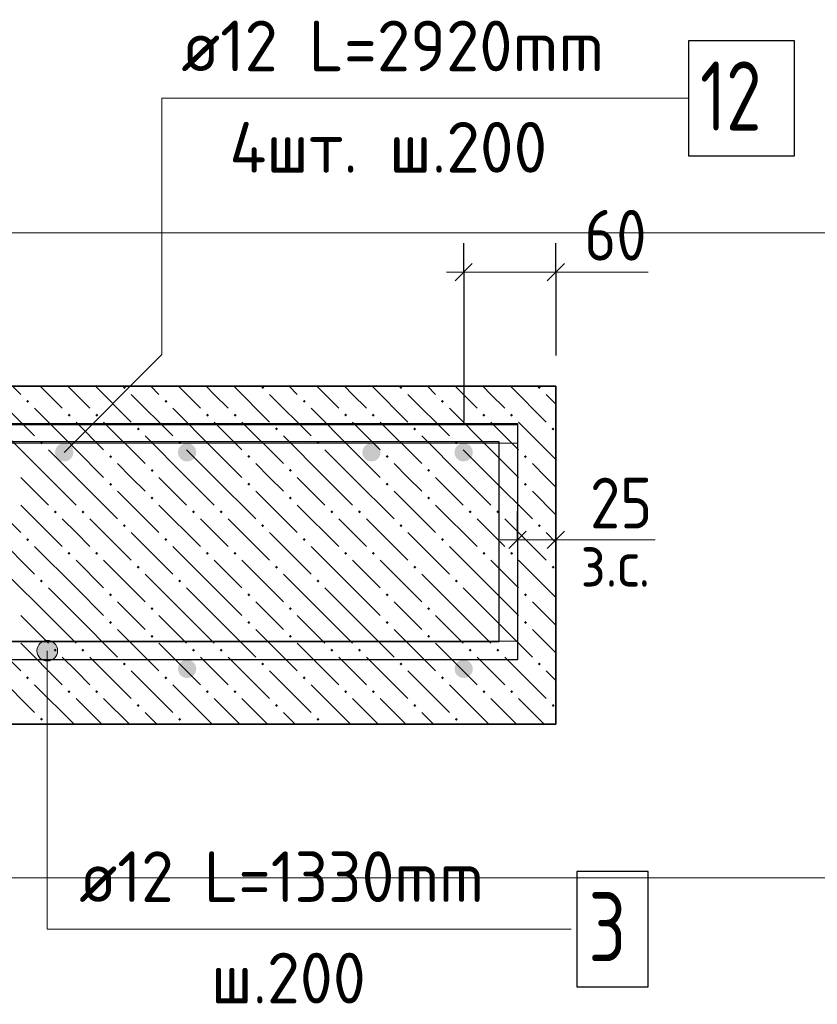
# Model space of a CAD drawing. Header units: millimetres. Extents: x 0 to 59400, y 0 to 42000.
# Tile 18 of 22: x 52134 to 55595, y 28750 to 33023. Entities that reach past the tile are written whole.
import ezdxf

# ---------------------------------------------------------------- set-up
doc = ezdxf.new("R2010")
doc.units = ezdxf.units.MM
for name, color, linetype, lineweight in [('Standard', 7, 'Continuous', 25), ('ДОП Верх по Х', 7, 'Continuous', 18), ('ЖБ Перекрытие верхний уровень', 7, 'Continuous', 18), ('Обрамление П-обр. равн.', 7, 'Continuous', 25), ('Позиционная метка номер позиции', 7, 'Continuous', 13), ('Размерная выноска', 7, 'Continuous', 13), ('Размерная линия_ общее', 7, 'Continuous', 13), ('Фоновоя арматура Х1', 7, 'Continuous', 25)]:
    doc.layers.add(name, color=color, linetype=linetype, lineweight=lineweight)
doc.styles.add('ISOCPEUR', font='txt')

msp = doc.modelspace()

# ---------------------------------------------------------------- hatches: boundary and pattern name
at = {"layer": 'Standard', "linetype": 'Continuous', "lineweight": 13, "transparency": 33554687}
for points in [[(52292.9, 30306.9), (52215.5, 30306.9), (52209.2, 30284.4)], [(52292.9, 30306.9), (52209.2, 30284.4), (52299.2, 30284.4)], [(52276.7, 30323.1), (52231.7, 30323.1), (52215.5, 30306.9)], [(52276.7, 30323.1), (52215.5, 30306.9), (52292.9, 30306.9)], [(52231.7, 30323.1), (52276.7, 30323.1), (52254.2, 30329.4)], [(52299.2, 30284.4), (52209.2, 30284.4), (52215.5, 30261.9)], [(52299.2, 30284.4), (52215.5, 30261.9), (52292.9, 30261.9)], [(52292.9, 30261.9), (52215.5, 30261.9), (52231.7, 30245.7)], [(52292.9, 30261.9), (52231.7, 30245.7), (52276.7, 30245.7)], [(52276.7, 30245.7), (52231.7, 30245.7), (52254.2, 30239.4)]]:
    msp.add_hatch(color=7, dxfattribs=at).paths.add_polyline_path(points)
at = {"layer": 'ДОП Верх по Х', "linetype": 'Continuous', "lineweight": 25, "transparency": 33554687}
for points in [[(52367.5, 31145.5), (52364.5, 31160.8), (52355.8, 31173.8), (52342.9, 31182.5), (52327.5, 31185.5), (52312.2, 31182.5), (52299.3, 31173.8), (52290.6, 31160.8), (52287.5, 31145.5), (52290.6, 31130.2), (52299.3, 31117.2), (52312.2, 31108.5), (52327.5, 31105.5), (52342.9, 31108.5), (52355.8, 31117.2), (52364.5, 31130.2)], [(53700.9, 31145.5), (53697.8, 31160.8), (53689.2, 31173.8), (53676.2, 31182.5), (53660.9, 31185.5), (53645.6, 31182.5), (53632.6, 31173.8), (53623.9, 31160.8), (53620.9, 31145.5), (53623.9, 31130.2), (53632.6, 31117.2), (53645.6, 31108.5), (53660.9, 31105.5), (53676.2, 31108.5), (53689.2, 31117.2), (53697.8, 31130.2)]]:
    msp.add_hatch(color=7, dxfattribs=at).paths.add_polyline_path(points)
at = {"layer": 'ЖБ Перекрытие верхний уровень', "linetype": 'Continuous', "lineweight": 18, "transparency": 33554687}
for points in [[(52582.3, 31426.9), (52587.5, 31432.2), (52590, 31432.2), (52595.3, 31426.9), (52588.8, 31420.4)], [(53182.3, 31426.9), (53187.5, 31432.2), (53190, 31432.2), (53195.3, 31426.9), (53188.8, 31420.4)], [(53782.3, 31426.9), (53787.5, 31432.2), (53790, 31432.2), (53795.3, 31426.9), (53788.8, 31420.4)], [(54382.3, 31426.9), (54387.5, 31432.2), (54390, 31432.2), (54395.3, 31426.9), (54388.8, 31420.4)], [(52162.3, 31366.9), (52168.8, 31373.4), (52175.3, 31366.9), (52168.8, 31360.4)], [(52762.3, 31366.9), (52768.8, 31373.4), (52775.3, 31366.9), (52768.8, 31360.4)], [(53362.3, 31366.9), (53368.8, 31373.4), (53375.3, 31366.9), (53368.8, 31360.4)], [(53962.3, 31366.9), (53968.8, 31373.4), (53975.3, 31366.9), (53968.8, 31360.4)], [(52342.3, 31306.9), (52348.8, 31313.4), (52355.3, 31306.9), (52348.8, 31300.4)], [(52462.3, 31306.9), (52468.8, 31313.4), (52475.3, 31306.9), (52468.8, 31300.4)], [(52942.3, 31306.9), (52948.8, 31313.4), (52955.3, 31306.9), (52948.8, 31300.4)], [(53062.3, 31306.9), (53068.8, 31313.4), (53075.3, 31306.9), (53068.8, 31300.4)], [(53542.3, 31306.9), (53548.8, 31313.4), (53555.3, 31306.9), (53548.8, 31300.4)], [(53662.3, 31306.9), (53668.8, 31313.4), (53675.3, 31306.9), (53668.8, 31300.4)], [(54142.3, 31306.9), (54148.8, 31313.4), (54155.3, 31306.9), (54148.8, 31300.4)], [(54262.3, 31306.9), (54268.8, 31313.4), (54275.3, 31306.9), (54268.8, 31300.4)], [(52642.3, 31246.9), (52648.8, 31253.4), (52655.3, 31246.9), (52648.8, 31240.4)], [(53242.3, 31246.9), (53248.8, 31253.4), (53255.3, 31246.9), (53248.8, 31240.4)], [(53842.3, 31246.9), (53848.8, 31253.4), (53855.3, 31246.9), (53848.8, 31240.4)], [(54442.3, 31246.9), (54448.8, 31253.4), (54455.3, 31246.9), (54448.8, 31240.4)], [(52222.3, 31186.9), (52228.8, 31193.4), (52235.3, 31186.9), (52228.8, 31180.4)], [(52822.3, 31186.9), (52828.8, 31193.4), (52835.3, 31186.9), (52828.8, 31180.4)], [(53422.3, 31186.9), (53428.8, 31193.4), (53435.3, 31186.9), (53428.8, 31180.4)], [(54022.3, 31186.9), (54028.8, 31193.4), (54035.3, 31186.9), (54028.8, 31180.4)], [(52522.3, 31126.9), (52528.8, 31133.4), (52535.3, 31126.9), (52528.8, 31120.4)], [(53122.3, 31126.9), (53128.8, 31133.4), (53135.3, 31126.9), (53128.8, 31120.4)], [(53722.3, 31126.9), (53728.8, 31133.4), (53735.3, 31126.9), (53728.8, 31120.4)], [(54322.3, 31126.9), (54328.8, 31133.4), (54335.3, 31126.9), (54328.8, 31120.4)], [(52702.3, 31066.9), (52708.8, 31073.4), (52715.3, 31066.9), (52708.8, 31060.4)], [(53302.3, 31066.9), (53308.8, 31073.4), (53315.3, 31066.9), (53308.8, 31060.4)], [(53902.3, 31066.9), (53908.8, 31073.4), (53915.3, 31066.9), (53908.8, 31060.4)], [(52522.3, 31006.9), (52528.8, 31013.4), (52535.3, 31006.9), (52528.8, 31000.4)], [(53122.3, 31006.9), (53128.8, 31013.4), (53135.3, 31006.9), (53128.8, 31000.4)], [(53722.3, 31006.9), (53728.8, 31013.4), (53735.3, 31006.9), (53728.8, 31000.4)], [(54322.3, 31006.9), (54328.8, 31013.4), (54335.3, 31006.9), (54328.8, 31000.4)], [(52702.3, 30946.9), (52708.8, 30953.4), (52715.3, 30946.9), (52708.8, 30940.4)], [(53302.3, 30946.9), (53308.8, 30953.4), (53315.3, 30946.9), (53308.8, 30940.4)], [(53902.3, 30946.9), (53908.8, 30953.4), (53915.3, 30946.9), (53908.8, 30940.4)], [(52282.3, 30886.9), (52288.8, 30893.4), (52295.3, 30886.9), (52288.8, 30880.4)], [(52402.3, 30886.9), (52408.8, 30893.4), (52415.3, 30886.9), (52408.8, 30880.4)], [(52882.3, 30886.9), (52888.8, 30893.4), (52895.3, 30886.9), (52888.8, 30880.4)], [(53002.3, 30886.9), (53008.8, 30893.4), (53015.3, 30886.9), (53008.8, 30880.4)], [(53482.3, 30886.9), (53488.8, 30893.4), (53495.3, 30886.9), (53488.8, 30880.4)], [(53602.3, 30886.9), (53608.8, 30893.4), (53615.3, 30886.9), (53608.8, 30880.4)], [(54082.3, 30886.9), (54088.8, 30893.4), (54095.3, 30886.9), (54088.8, 30880.4)], [(54202.3, 30886.9), (54208.8, 30893.4), (54215.3, 30886.9), (54208.8, 30880.4)], [(52582.3, 30826.9), (52588.8, 30833.4), (52595.3, 30826.9), (52588.8, 30820.4)], [(53182.3, 30826.9), (53188.8, 30833.4), (53195.3, 30826.9), (53188.8, 30820.4)], [(53782.3, 30826.9), (53788.8, 30833.4), (53795.3, 30826.9), (53788.8, 30820.4)], [(54382.3, 30826.9), (54388.8, 30833.4), (54395.3, 30826.9), (54388.8, 30820.4)], [(52162.3, 30766.9), (52168.8, 30773.4), (52175.3, 30766.9), (52168.8, 30760.4)], [(52762.3, 30766.9), (52768.8, 30773.4), (52775.3, 30766.9), (52768.8, 30760.4)], [(53362.3, 30766.9), (53368.8, 30773.4), (53375.3, 30766.9), (53368.8, 30760.4)], [(53962.3, 30766.9), (53968.8, 30773.4), (53975.3, 30766.9), (53968.8, 30760.4)], [(52342.3, 30706.9), (52348.8, 30713.4), (52355.3, 30706.9), (52348.8, 30700.4)], [(52462.3, 30706.9), (52468.8, 30713.4), (52475.3, 30706.9), (52468.8, 30700.4)], [(52942.3, 30706.9), (52948.8, 30713.4), (52955.3, 30706.9), (52948.8, 30700.4)], [(53062.3, 30706.9), (53068.8, 30713.4), (53075.3, 30706.9), (53068.8, 30700.4)], [(53542.3, 30706.9), (53548.8, 30713.4), (53555.3, 30706.9), (53548.8, 30700.4)], [(53662.3, 30706.9), (53668.8, 30713.4), (53675.3, 30706.9), (53668.8, 30700.4)], [(54142.3, 30706.9), (54148.8, 30713.4), (54155.3, 30706.9), (54148.8, 30700.4)], [(54262.3, 30706.9), (54268.8, 30713.4), (54275.3, 30706.9), (54268.8, 30700.4)], [(52642.3, 30646.9), (52648.8, 30653.4), (52655.3, 30646.9), (52648.8, 30640.4)], [(53242.3, 30646.9), (53248.8, 30653.4), (53255.3, 30646.9), (53248.8, 30640.4)], [(53842.3, 30646.9), (53848.8, 30653.4), (53855.3, 30646.9), (53848.8, 30640.4)], [(54442.3, 30646.9), (54448.8, 30653.4), (54455.3, 30646.9), (54448.8, 30640.4)], [(52222.3, 30586.9), (52228.8, 30593.4), (52235.3, 30586.9), (52228.8, 30580.4)], [(52822.3, 30586.9), (52828.8, 30593.4), (52835.3, 30586.9), (52828.8, 30580.4)], [(53422.3, 30586.9), (53428.8, 30593.4), (53435.3, 30586.9), (53428.8, 30580.4)], [(54022.3, 30586.9), (54028.8, 30593.4), (54035.3, 30586.9), (54028.8, 30580.4)], [(52522.3, 30526.9), (52528.8, 30533.4), (52535.3, 30526.9), (52528.8, 30520.4)], [(53122.3, 30526.9), (53128.8, 30533.4), (53135.3, 30526.9), (53128.8, 30520.4)], [(53722.3, 30526.9), (53728.8, 30533.4), (53735.3, 30526.9), (53728.8, 30520.4)], [(54322.3, 30526.9), (54328.8, 30533.4), (54335.3, 30526.9), (54328.8, 30520.4)], [(52702.3, 30466.9), (52708.8, 30473.4), (52715.3, 30466.9), (52708.8, 30460.4)], [(53302.3, 30466.9), (53308.8, 30473.4), (53315.3, 30466.9), (53308.8, 30460.4)], [(53902.3, 30466.9), (53908.8, 30473.4), (53915.3, 30466.9), (53908.8, 30460.4)], [(52522.3, 30406.9), (52528.8, 30413.4), (52535.3, 30406.9), (52528.8, 30400.4)], [(53122.3, 30406.9), (53128.8, 30413.4), (53135.3, 30406.9), (53128.8, 30400.4)], [(53722.3, 30406.9), (53728.8, 30413.4), (53735.3, 30406.9), (53728.8, 30400.4)], [(54322.3, 30406.9), (54328.8, 30413.4), (54335.3, 30406.9), (54328.8, 30400.4)], [(52702.3, 30346.9), (52708.8, 30353.4), (52715.3, 30346.9), (52708.8, 30340.4)], [(53302.3, 30346.9), (53308.8, 30353.4), (53315.3, 30346.9), (53308.8, 30340.4)], [(53902.3, 30346.9), (53908.8, 30353.4), (53915.3, 30346.9), (53908.8, 30340.4)], [(52282.3, 30286.9), (52288.8, 30293.4), (52295.3, 30286.9), (52288.8, 30280.4)], [(52402.3, 30286.9), (52408.8, 30293.4), (52415.3, 30286.9), (52408.8, 30280.4)], [(52882.3, 30286.9), (52888.8, 30293.4), (52895.3, 30286.9), (52888.8, 30280.4)], [(53002.3, 30286.9), (53008.8, 30293.4), (53015.3, 30286.9), (53008.8, 30280.4)], [(53482.3, 30286.9), (53488.8, 30293.4), (53495.3, 30286.9), (53488.8, 30280.4)], [(53602.3, 30286.9), (53608.8, 30293.4), (53615.3, 30286.9), (53608.8, 30280.4)], [(54082.3, 30286.9), (54088.8, 30293.4), (54095.3, 30286.9), (54088.8, 30280.4)], [(54202.3, 30286.9), (54208.8, 30293.4), (54215.3, 30286.9), (54208.8, 30280.4)], [(52582.3, 30226.9), (52588.8, 30233.4), (52595.3, 30226.9), (52588.8, 30220.4)], [(53182.3, 30226.9), (53188.8, 30233.4), (53195.3, 30226.9), (53188.8, 30220.4)], [(53782.3, 30226.9), (53788.8, 30233.4), (53795.3, 30226.9), (53788.8, 30220.4)], [(54382.3, 30226.9), (54388.8, 30233.4), (54395.3, 30226.9), (54388.8, 30220.4)], [(52162.3, 30166.9), (52168.8, 30173.4), (52175.3, 30166.9), (52168.8, 30160.4)], [(52762.3, 30166.9), (52768.8, 30173.4), (52775.3, 30166.9), (52768.8, 30160.4)], [(53362.3, 30166.9), (53368.8, 30173.4), (53375.3, 30166.9), (53368.8, 30160.4)], [(53962.3, 30166.9), (53968.8, 30173.4), (53975.3, 30166.9), (53968.8, 30160.4)], [(52342.3, 30106.9), (52348.8, 30113.4), (52355.3, 30106.9), (52348.8, 30100.4)], [(52462.3, 30106.9), (52468.8, 30113.4), (52475.3, 30106.9), (52468.8, 30100.4)], [(52942.3, 30106.9), (52948.8, 30113.4), (52955.3, 30106.9), (52948.8, 30100.4)], [(53062.3, 30106.9), (53068.8, 30113.4), (53075.3, 30106.9), (53068.8, 30100.4)], [(53542.3, 30106.9), (53548.8, 30113.4), (53555.3, 30106.9), (53548.8, 30100.4)], [(53662.3, 30106.9), (53668.8, 30113.4), (53675.3, 30106.9), (53668.8, 30100.4)], [(54142.3, 30106.9), (54148.8, 30113.4), (54155.3, 30106.9), (54148.8, 30100.4)], [(54262.3, 30106.9), (54268.8, 30113.4), (54275.3, 30106.9), (54268.8, 30100.4)], [(52642.3, 30046.9), (52648.8, 30053.4), (52655.3, 30046.9), (52648.8, 30040.4)], [(53242.3, 30046.9), (53248.8, 30053.4), (53255.3, 30046.9), (53248.8, 30040.4)], [(53842.3, 30046.9), (53848.8, 30053.4), (53855.3, 30046.9), (53848.8, 30040.4)], [(54442.3, 30046.9), (54448.8, 30053.4), (54455.3, 30046.9), (54448.8, 30040.4)], [(52222.3, 29986.9), (52228.8, 29993.4), (52235.3, 29986.9), (52228.8, 29980.4)], [(52822.3, 29986.9), (52828.8, 29993.4), (52835.3, 29986.9), (52828.8, 29980.4)], [(53422.3, 29986.9), (53428.8, 29993.4), (53435.3, 29986.9), (53428.8, 29980.4)], [(54022.3, 29986.9), (54028.8, 29993.4), (54035.3, 29986.9), (54028.8, 29980.4)]]:
    msp.add_hatch(color=7, dxfattribs=at).paths.add_polyline_path(points, flags=16)
at = {"layer": 'Фоновоя арматура Х1', "linetype": 'Continuous', "lineweight": 18, "transparency": 33554687}
for points in [[(52900.9, 31145.5), (52897.8, 31160.8), (52889.2, 31173.8), (52876.2, 31182.5), (52860.9, 31185.5), (52845.6, 31182.5), (52832.6, 31173.8), (52823.9, 31160.8), (52820.9, 31145.5), (52823.9, 31130.2), (52832.6, 31117.2), (52845.6, 31108.5), (52860.9, 31105.5), (52876.2, 31108.5), (52889.2, 31117.2), (52897.8, 31130.2)], [(54100.9, 31145.5), (54097.8, 31160.8), (54089.2, 31173.8), (54076.2, 31182.5), (54060.9, 31185.5), (54045.6, 31182.5), (54032.6, 31173.8), (54023.9, 31160.8), (54020.9, 31145.5), (54023.9, 31130.2), (54032.6, 31117.2), (54045.6, 31108.5), (54060.9, 31105.5), (54076.2, 31108.5), (54089.2, 31117.2), (54097.8, 31130.2)], [(52900.9, 30205.5), (52897.8, 30220.8), (52889.2, 30233.8), (52876.2, 30242.5), (52860.9, 30245.5), (52845.6, 30242.5), (52832.6, 30233.8), (52823.9, 30220.8), (52820.9, 30205.5), (52823.9, 30190.2), (52832.6, 30177.2), (52845.6, 30168.5), (52860.9, 30165.5), (52876.2, 30168.5), (52889.2, 30177.2), (52897.8, 30190.2)], [(54100.9, 30205.5), (54097.8, 30220.8), (54089.2, 30233.8), (54076.2, 30242.5), (54060.9, 30245.5), (54045.6, 30242.5), (54032.6, 30233.8), (54023.9, 30220.8), (54020.9, 30205.5), (54023.9, 30190.2), (54032.6, 30177.2), (54045.6, 30168.5), (54060.9, 30165.5), (54076.2, 30168.5), (54089.2, 30177.2), (54097.8, 30190.2)]]:
    msp.add_hatch(color=7, dxfattribs=at).paths.add_polyline_path(points)

# ---------------------------------------------------------------- linework, layer by layer
at = {"layer": 'Standard', "color": 251, "linetype": 'Continuous', "lineweight": -3, "true_color": 0x656565, "transparency": 33554687}
for p, q in [((54294.2, 30765.5), (54294.2, 30890.5)), ((54294.2, 30765.5), (54294.2, 30864.4)), ((54460.9, 30765.5), (54460.9, 30890.5)), ((54294.2, 30765.5), (54294.2, 30640.5)), ((54460.9, 30765.5), (54460.9, 30640.5)), ((54460.9, 30765.5), (54460.9, 30762.2))]:
    msp.add_line(p, q, dxfattribs=at)
at = {"layer": 'Standard', "color": 7, "linetype": 'Continuous', "lineweight": 25, "transparency": 33554687}
for p, q in [((54256.7, 30728), (54331.7, 30803)), ((54423.4, 30728), (54498.4, 30803))]:
    msp.add_line(p, q, dxfattribs=at)
at = {"layer": 'Standard', "color": 7, "linetype": 'Continuous', "lineweight": 13, "transparency": 33554687}
for p, q in [((54294.2, 30765.5), (54219.2, 30765.5)), ((54294.2, 30765.5), (54460.9, 30765.5)), ((54460.9, 30765.5), (54535.9, 30765.5)), ((52254.2, 30329.4), (52254.2, 30329.4)), ((52209.2, 30284.4), (52209.2, 30284.4)), ((52299.2, 30284.4), (52299.2, 30284.4)), ((52254.2, 30239.4), (52254.2, 30239.4))]:
    msp.add_line(p, q, dxfattribs=at)
for points in [[(52327.5, 31145.5), (52751.8, 31569.8), (52751.8, 32682.1), (55036.8, 32682.1)], [(52254.2, 30284.4), (52254.2, 29076.3), (54526.9, 29076.3)]]:
    msp.add_lwpolyline(points, dxfattribs=at)
at = {"layer": 'Standard', "color": 254, "linetype": 'Continuous', "lineweight": 13, "true_color": 0xc4c4ff, "transparency": 33554687}
msp.add_lwpolyline([(45309.5, 29298.8), (58399.1, 29298.8), (58399.1, 32098.8), (45309.5, 32098.8), (45309.5, 29298.8)], dxfattribs=at)
at = {"layer": 'Standard', "color": 7, "linetype": 'Continuous', "lineweight": 13, "transparency": 33554687}
msp.add_circle((52254.2, 30284.4), 45, dxfattribs=at)
at = {"layer": 'ДОП Верх по Х', "color": 7, "linetype": 'Continuous', "lineweight": 25, "transparency": 33554687}
msp.add_lwpolyline([(55036.8, 32432.1), (55496.8, 32432.1), (55496.8, 32932.1), (55036.8, 32932.1), (55036.8, 32432.1)], dxfattribs=at)
at = {"layer": 'ЖБ Перекрытие верхний уровень', "color": 7, "linetype": 'Continuous', "lineweight": 35, "transparency": 33554687}
for p, q in [((54460.9, 31432.2), (45976.2, 31432.2)), ((54460.9, 29965.5), (54460.9, 31432.2)), ((45976.2, 29965.5), (54460.9, 29965.5))]:
    msp.add_line(p, q, dxfattribs=at)
at = {"layer": 'ЖБ Перекрытие верхний уровень', "color": 9, "linetype": 'Continuous', "lineweight": 18, "true_color": 0xc7c7c7, "transparency": 33554687}
for p, q in [((52103.5, 31432.2), (52138.8, 31396.9)), ((52223.5, 31432.2), (52318.8, 31336.9)), ((52378.8, 31396.9), (52343.5, 31432.2)), ((52463.5, 31432.2), (52618.8, 31276.9)), ((52703.5, 31432.2), (52738.8, 31396.9)), ((52823.5, 31432.2), (52918.8, 31336.9)), ((52978.8, 31396.9), (52943.5, 31432.2)), ((53063.5, 31432.2), (53218.8, 31276.9)), ((53303.5, 31432.2), (53338.8, 31396.9)), ((53423.5, 31432.2), (53518.8, 31336.9)), ((53578.8, 31396.9), (53543.5, 31432.2)), ((53663.5, 31432.2), (53818.8, 31276.9)), ((53903.5, 31432.2), (53938.8, 31396.9)), ((54023.5, 31432.2), (54118.8, 31336.9)), ((54178.8, 31396.9), (54143.5, 31432.2)), ((54263.5, 31432.2), (54418.8, 31276.9)), ((52018.8, 31396.9), (52198.8, 31216.9)), ((52438.8, 31336.9), (52378.8, 31396.9)), ((52618.8, 31396.9), (52798.8, 31216.9)), ((53038.8, 31336.9), (52978.8, 31396.9)), ((53218.8, 31396.9), (53398.8, 31216.9)), ((53638.8, 31336.9), (53578.8, 31396.9)), ((53818.8, 31396.9), (53998.8, 31216.9)), ((54238.8, 31336.9), (54178.8, 31396.9)), ((54418.8, 31396.9), (54460.9, 31354.8)), ((52378.8, 31156.9), (52198.8, 31336.9)), ((52978.8, 31156.9), (52798.8, 31336.9)), ((53578.8, 31156.9), (53398.8, 31336.9)), ((54178.8, 31156.9), (53998.8, 31336.9)), ((52378.8, 31276.9), (52498.8, 31156.9)), ((52498.8, 31276.9), (52678.8, 31096.9)), ((52978.8, 31276.9), (53098.8, 31156.9)), ((53098.8, 31276.9), (53278.8, 31096.9)), ((53578.8, 31276.9), (53698.8, 31156.9)), ((53698.8, 31276.9), (53878.8, 31096.9)), ((54178.8, 31276.9), (54298.8, 31156.9)), ((54298.8, 31276.9), (54460.9, 31114.8)), ((52258.8, 31036.9), (52078.8, 31216.9)), ((52858.8, 31036.9), (52678.8, 31216.9)), ((53458.8, 31036.9), (53278.8, 31216.9)), ((54058.8, 31036.9), (53878.8, 31216.9)), ((52258.8, 31156.9), (52378.8, 31036.9)), ((52378.8, 31156.9), (52498.8, 31036.9)), ((52858.8, 31156.9), (52978.8, 31036.9)), ((52978.8, 31156.9), (53098.8, 31036.9)), ((53458.8, 31156.9), (53578.8, 31036.9)), ((53578.8, 31156.9), (53698.8, 31036.9)), ((54058.8, 31156.9), (54178.8, 31036.9)), ((54178.8, 31156.9), (54298.8, 31036.9)), ((52618.8, 31036.9), (52558.8, 31096.9)), ((53218.8, 31036.9), (53158.8, 31096.9)), ((53818.8, 31036.9), (53758.8, 31096.9)), ((54418.8, 31036.9), (54358.8, 31096.9)), ((52138.8, 31036.9), (52258.8, 30916.9)), ((52258.8, 31036.9), (52378.8, 30916.9)), ((52378.8, 31036.9), (52558.8, 30856.9)), ((52678.8, 30976.9), (52618.8, 31036.9)), ((52738.8, 31036.9), (52858.8, 30916.9)), ((52858.8, 31036.9), (52978.8, 30916.9)), ((52978.8, 31036.9), (53158.8, 30856.9)), ((53278.8, 30976.9), (53218.8, 31036.9)), ((53338.8, 31036.9), (53458.8, 30916.9)), ((53458.8, 31036.9), (53578.8, 30916.9)), ((53578.8, 31036.9), (53758.8, 30856.9)), ((53878.8, 30976.9), (53818.8, 31036.9)), ((53938.8, 31036.9), (54058.8, 30916.9)), ((54058.8, 31036.9), (54178.8, 30916.9)), ((54178.8, 31036.9), (54358.8, 30856.9)), ((54460.9, 30994.8), (54418.8, 31036.9)), ((51958.8, 30976.9), (52138.8, 30796.9)), ((52558.8, 30976.9), (52738.8, 30796.9)), ((53158.8, 30976.9), (53338.8, 30796.9)), ((53758.8, 30976.9), (53938.8, 30796.9)), ((54358.8, 30976.9), (54460.9, 30874.8)), ((52138.8, 30916.9), (52318.8, 30736.9)), ((52738.8, 30916.9), (52918.8, 30736.9)), ((53338.8, 30916.9), (53518.8, 30736.9)), ((53938.8, 30916.9), (54118.8, 30736.9)), ((52378.8, 30796.9), (52318.8, 30856.9)), ((52438.8, 30856.9), (52618.8, 30676.9)), ((52978.8, 30796.9), (52918.8, 30856.9)), ((53038.8, 30856.9), (53218.8, 30676.9)), ((53578.8, 30796.9), (53518.8, 30856.9)), ((53638.8, 30856.9), (53818.8, 30676.9)), ((54178.8, 30796.9), (54118.8, 30856.9)), ((54238.8, 30856.9), (54418.8, 30676.9)), ((52018.8, 30796.9), (52198.8, 30616.9)), ((52438.8, 30736.9), (52378.8, 30796.9)), ((52618.8, 30796.9), (52798.8, 30616.9)), ((53038.8, 30736.9), (52978.8, 30796.9)), ((53218.8, 30796.9), (53398.8, 30616.9)), ((53638.8, 30736.9), (53578.8, 30796.9)), ((53818.8, 30796.9), (53998.8, 30616.9)), ((54238.8, 30736.9), (54178.8, 30796.9)), ((54418.8, 30796.9), (54460.9, 30754.8)), ((52378.8, 30556.9), (52198.8, 30736.9)), ((52978.8, 30556.9), (52798.8, 30736.9)), ((53578.8, 30556.9), (53398.8, 30736.9)), ((54178.8, 30556.9), (53998.8, 30736.9)), ((52378.8, 30676.9), (52498.8, 30556.9)), ((52498.8, 30676.9), (52678.8, 30496.9)), ((52978.8, 30676.9), (53098.8, 30556.9)), ((53098.8, 30676.9), (53278.8, 30496.9)), ((53578.8, 30676.9), (53698.8, 30556.9)), ((53698.8, 30676.9), (53878.8, 30496.9)), ((54178.8, 30676.9), (54298.8, 30556.9)), ((54298.8, 30676.9), (54460.9, 30514.8)), ((52258.8, 30436.9), (52078.8, 30616.9)), ((52858.8, 30436.9), (52678.8, 30616.9)), ((53458.8, 30436.9), (53278.8, 30616.9)), ((54058.8, 30436.9), (53878.8, 30616.9)), ((52258.8, 30556.9), (52378.8, 30436.9)), ((52378.8, 30556.9), (52498.8, 30436.9)), ((52858.8, 30556.9), (52978.8, 30436.9)), ((52978.8, 30556.9), (53098.8, 30436.9)), ((53458.8, 30556.9), (53578.8, 30436.9)), ((53578.8, 30556.9), (53698.8, 30436.9)), ((54058.8, 30556.9), (54178.8, 30436.9)), ((54178.8, 30556.9), (54298.8, 30436.9)), ((52618.8, 30436.9), (52558.8, 30496.9)), ((53218.8, 30436.9), (53158.8, 30496.9)), ((53818.8, 30436.9), (53758.8, 30496.9)), ((54418.8, 30436.9), (54358.8, 30496.9)), ((52138.8, 30436.9), (52258.8, 30316.9)), ((52258.8, 30436.9), (52378.8, 30316.9)), ((52378.8, 30436.9), (52558.8, 30256.9)), ((52678.8, 30376.9), (52618.8, 30436.9)), ((52738.8, 30436.9), (52858.8, 30316.9)), ((52858.8, 30436.9), (52978.8, 30316.9)), ((52978.8, 30436.9), (53158.8, 30256.9)), ((53278.8, 30376.9), (53218.8, 30436.9)), ((53338.8, 30436.9), (53458.8, 30316.9)), ((53458.8, 30436.9), (53578.8, 30316.9)), ((53578.8, 30436.9), (53758.8, 30256.9)), ((53878.8, 30376.9), (53818.8, 30436.9)), ((53938.8, 30436.9), (54058.8, 30316.9)), ((54058.8, 30436.9), (54178.8, 30316.9)), ((54178.8, 30436.9), (54358.8, 30256.9)), ((54460.9, 30394.8), (54418.8, 30436.9)), ((51958.8, 30376.9), (52138.8, 30196.9)), ((52558.8, 30376.9), (52738.8, 30196.9)), ((53158.8, 30376.9), (53338.8, 30196.9)), ((53758.8, 30376.9), (53938.8, 30196.9)), ((54358.8, 30376.9), (54460.9, 30274.8)), ((52138.8, 30316.9), (52318.8, 30136.9)), ((52738.8, 30316.9), (52918.8, 30136.9)), ((53338.8, 30316.9), (53518.8, 30136.9)), ((53938.8, 30316.9), (54118.8, 30136.9)), ((52378.8, 30196.9), (52318.8, 30256.9)), ((52438.8, 30256.9), (52618.8, 30076.9)), ((52978.8, 30196.9), (52918.8, 30256.9)), ((53038.8, 30256.9), (53218.8, 30076.9)), ((53578.8, 30196.9), (53518.8, 30256.9)), ((53638.8, 30256.9), (53818.8, 30076.9)), ((54178.8, 30196.9), (54118.8, 30256.9)), ((54238.8, 30256.9), (54418.8, 30076.9)), ((52018.8, 30196.9), (52198.8, 30016.9)), ((52438.8, 30136.9), (52378.8, 30196.9)), ((52618.8, 30196.9), (52798.8, 30016.9)), ((53038.8, 30136.9), (52978.8, 30196.9)), ((53218.8, 30196.9), (53398.8, 30016.9)), ((53638.8, 30136.9), (53578.8, 30196.9)), ((53818.8, 30196.9), (53998.8, 30016.9)), ((54238.8, 30136.9), (54178.8, 30196.9)), ((54418.8, 30196.9), (54460.9, 30154.8)), ((52370.2, 29965.5), (52198.8, 30136.9)), ((52970.2, 29965.5), (52798.8, 30136.9)), ((53570.2, 29965.5), (53398.8, 30136.9)), ((54170.2, 29965.5), (53998.8, 30136.9)), ((52378.8, 30076.9), (52490.2, 29965.5)), ((52498.8, 30076.9), (52610.2, 29965.5)), ((52978.8, 30076.9), (53090.2, 29965.5)), ((53098.8, 30076.9), (53210.2, 29965.5)), ((53578.8, 30076.9), (53690.2, 29965.5)), ((53698.8, 30076.9), (53810.2, 29965.5)), ((54178.8, 30076.9), (54290.2, 29965.5)), ((54298.8, 30076.9), (54410.2, 29965.5)), ((52730.2, 29965.5), (52678.8, 30016.9)), ((53330.2, 29965.5), (53278.8, 30016.9)), ((53930.2, 29965.5), (53878.8, 30016.9))]:
    msp.add_line(p, q, dxfattribs=at)
at = {"layer": 'Обрамление П-обр. равн.', "color": 38, "linetype": 'Continuous', "lineweight": 25, "true_color": 0x5f1e0f, "transparency": 33554687}
msp.add_lwpolyline([(50214.2, 31271), (54294.2, 31271), (54294.2, 30244.4), (50214.2, 30244.4), (50214.2, 30324.4), (54214.2, 30324.4), (54214.2, 31191), (50214.2, 31191), (50214.2, 31271)], dxfattribs=at)
msp.add_lwpolyline([(50214.2, 31271), (54294.2, 31271), (54294.2, 30244.4), (50214.2, 30244.4), (50214.2, 30324.4), (54214.2, 30324.4), (54214.2, 31191), (50214.2, 31191), (50214.2, 31271)], dxfattribs=at)
at = {"layer": 'Обрамление П-обр. равн.', "color": 7, "linetype": 'Continuous', "lineweight": 25, "transparency": 33554687}
msp.add_lwpolyline([(54551.9, 28826.2), (54861.9, 28826.2), (54861.9, 29326.2), (54551.9, 29326.2), (54551.9, 28826.2)], dxfattribs=at)
at = {"layer": 'Позиционная метка номер позиции', "color": 251, "linetype": 'Continuous', "lineweight": 13, "true_color": 0x656565, "transparency": 33554687}
msp.add_line((54460.9, 31927.7), (54860.9, 31927.7), dxfattribs=at)
at = {"layer": 'Размерная выноска', "color": 7, "linetype": 'Continuous', "lineweight": 13, "transparency": 33554687}
msp.add_line((54460.9, 30765.5), (54891.1, 30765.5), dxfattribs=at)
at = {"layer": 'Размерная линия_ общее', "color": 251, "linetype": 'Continuous', "lineweight": -3, "true_color": 0x656565, "transparency": 33554687}
for p, q in [((54060.9, 31927.7), (54060.9, 32052.7)), ((54460.9, 31927.7), (54460.9, 32052.7)), ((54060.9, 31927.7), (54060.9, 31802.7)), ((54060.9, 31927.7), (54060.9, 31278.8)), ((54460.9, 31927.7), (54460.9, 31802.7)), ((54460.9, 31927.7), (54460.9, 31565.5))]:
    msp.add_line(p, q, dxfattribs=at)
at = {"layer": 'Размерная линия_ общее', "color": 251, "linetype": 'Continuous', "lineweight": 13, "true_color": 0x656565, "transparency": 33554687}
for p, q in [((54060.9, 31927.7), (53985.9, 31927.7)), ((54060.9, 31927.7), (54460.9, 31927.7)), ((54460.9, 31927.7), (54535.9, 31927.7))]:
    msp.add_line(p, q, dxfattribs=at)
at = {"layer": 'Размерная линия_ общее', "color": 251, "linetype": 'Continuous', "lineweight": 25, "true_color": 0x656565, "transparency": 33554687}
for p, q in [((54023.4, 31890.2), (54098.4, 31965.2)), ((54423.4, 31890.2), (54498.4, 31965.2))]:
    msp.add_line(p, q, dxfattribs=at)
at = {"layer": 'Фоновоя арматура Х1', "color": 251, "linetype": 'Continuous', "lineweight": 18, "true_color": 0x656565, "transparency": 33554687}
for points in [[(45936.2, 31265.5), (54294.2, 31265.5), (54294.2, 31185.5), (45936.2, 31185.5), (45936.2, 31265.5)], [(45936.2, 31265.5), (54294.2, 31265.5), (54294.2, 31185.5), (45936.2, 31185.5), (45936.2, 31265.5)], [(45936.2, 30325.5), (54294.2, 30325.5), (54294.2, 30245.5), (45936.2, 30245.5), (45936.2, 30325.5)], [(45936.2, 30325.5), (54294.2, 30325.5), (54294.2, 30245.5), (45936.2, 30245.5), (45936.2, 30325.5)]]:
    msp.add_lwpolyline(points, dxfattribs=at)

# ---------------------------------------------------------------- texts
at = {"layer": 'Standard', "color": 7, "linetype": 'Continuous', "lineweight": 25, "transparency": 33554687, "insert": (54609, 30815.5), "char_height": 220, "width": 403.932, "attachment_point": 7, "style": 'ISOCPEUR'}
msp.add_mtext('\\W0.87;25', dxfattribs=at)
at = {"layer": 'Standard', "color": 7, "linetype": 'Continuous', "lineweight": 18, "transparency": 33554687, "insert": (54568.5, 30562.4), "char_height": 200, "width": 459.957, "attachment_point": 7, "style": 'ISOCPEUR'}
msp.add_mtext('\\W0.90;з.с.', dxfattribs=at)
at = {"layer": 'ДОП Верх по Х', "color": 7, "linetype": 'Continuous', "lineweight": 13, "transparency": 33554687, "attachment_point": 7, "style": 'ISOCPEUR'}
for s, insert, char_height, width in [('\\W0.96;ø12 L=2920mm ', (52835.5, 32799.5), 220, 2150.523), ('\\W0.75;12', (55086.8, 32542.1), 300, 472.289), ('\\W0.97;4шт. ш.200 ', (53044.5, 32359.5), 220, 1734.406)]:
    msp.add_mtext(s, dxfattribs=dict(at, insert=insert, char_height=char_height, width=width))
at = {"layer": 'Обрамление П-обр. равн.', "color": 7, "linetype": 'Continuous', "lineweight": 13, "transparency": 33554687, "attachment_point": 7, "style": 'ISOCPEUR'}
for s, insert, char_height, width in [('\\W0.94;ø12 L=1330mm ', (52392.5, 29193.6), 220, 2104.383), ('\\W0.78;3', (54601.9, 28936.2), 300, 326.407), ('\\W0.95;ш.200 ', (52964.5, 28753.6), 220, 962.122)]:
    msp.add_mtext(s, dxfattribs=dict(at, insert=insert, char_height=char_height, width=width))
at = {"layer": 'Размерная линия_ общее', "color": 251, "linetype": 'Continuous', "lineweight": 25, "true_color": 0x656565, "transparency": 33554687, "insert": (54584.5, 31977.7), "char_height": 220, "width": 403.932, "attachment_point": 7, "style": 'ISOCPEUR'}
msp.add_mtext('\\W0.87;60', dxfattribs=at)

doc.saveas('drawing.dxf')
